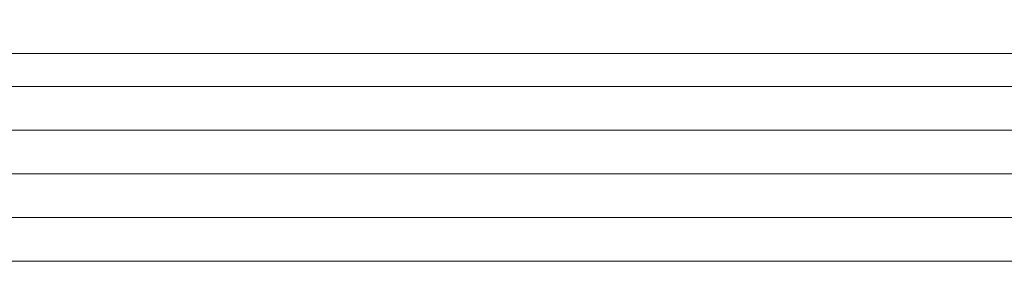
# Model space of a CAD drawing. Header units: inches. Extents: x 44881 to 156022, y 58140 to 83978.
# Tile 49 of 256: x 95577.03 to 95599.57, y 72489.12 to 72494.65. Entities that reach past the tile are written whole.
import ezdxf

# ---------------------------------------------------------------- set-up
doc = ezdxf.new("R2010")
doc.units = ezdxf.units.IN
doc.layers.add('_MB_kreskowanie_szklo_0.09', color=157, linetype='Continuous', lineweight=9)
doc.layers.add('_MB_szklo_0.15', color=142, linetype='Continuous', lineweight=15)

# ---------------------------------------------------------------- blocks, each defined once
blk = doc.blocks.new('*U363')
at = {"layer": '_MB_kreskowanie_szklo_0.09'}
for points in [[(0, -43), (738, -43)], [(0, -44), (738, -44)], [(0, -45), (738, -45)]]:
    blk.add_lwpolyline(points, dxfattribs=at)
at = {"layer": '_MB_szklo_0.15'}
for points in [[(738, -42), (0, -42), (0, -46), (738, -46)], [(738, -46), (0, -46), (0, -46.76), (738, -46.76)], [(738, -46.76), (0, -46.76), (0, -50.76), (738, -50.76)]]:
    blk.add_lwpolyline(points, dxfattribs=at)

msp = doc.modelspace()

# ---------------------------------------------------------------- block references
at = {"color": 14, "true_color": 0xa30000, "xscale": -1, "rotation": 180}
msp.add_blockref('*U363', (95562.536, 72447.123), dxfattribs=at)

doc.saveas('drawing.dxf')
